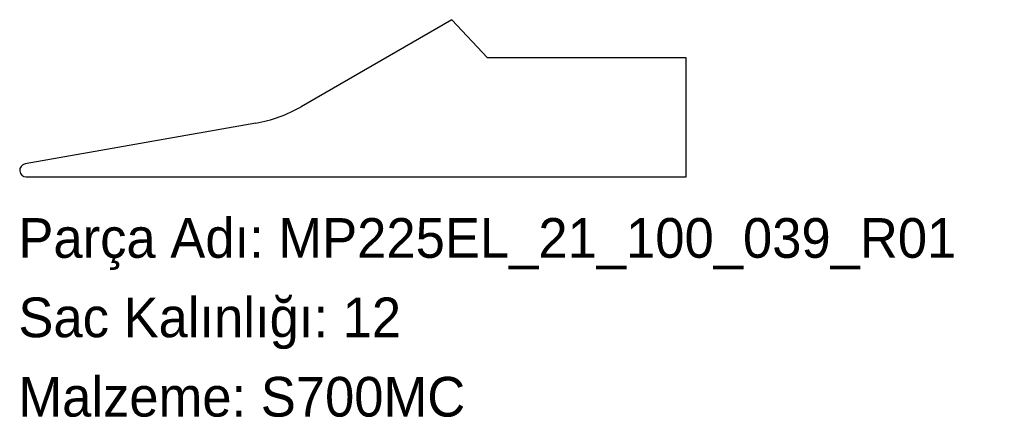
# Model space of a CAD drawing. Header units: millimetres. Extents: x 0 to 298, y -72 to 48.
import ezdxf

# ---------------------------------------------------------------- set-up
doc = ezdxf.new("R2010")
doc.units = ezdxf.units.MM
doc.linetypes.add('SLD-Katı', pattern=[0])
doc.linetypes.add('SLD-Sürekli', pattern=[0])
doc.layers.add('METIN', color=96, linetype='SLD-Katı')
doc.styles.add('SLDTEXTSTYLE0', font='ARIAL.TTF', dxfattribs={"width": 0.948, "bigfont": 'bigfont'})
doc.styles.add('SLDTEXTSTYLE1', font='ARIAL.TTF', dxfattribs={"width": 0.948})

msp = doc.modelspace()

# ---------------------------------------------------------------- linework, layer by layer
at = {"color": 7, "linetype": 'SLD-Sürekli', "lineweight": 25}
for p, q in [((131.05, 47.95), (85.5, 21.66)), ((141.87, 36.4), (131.05, 47.95)), ((201.87, 36.4), (141.87, 36.4)), ((201.87, 0.4), (201.87, 36.4)), ((71.79, 16.67), (2.05, 4.37)), ((2.4, 0.4), (201.87, 0.4))]:
    msp.add_line(p, q, dxfattribs=at)
for centre, radius, start, end in [((64.5, 58.03), 42, 280, 300), ((2.4, 2.4), 2, 100, 270)]:
    msp.add_arc(centre, radius, start, end, dxfattribs=at)

# ---------------------------------------------------------------- texts
at = {"layer": 'METIN', "char_height": 12, "attachment_point": 1}
for s, insert, style in [('Parça Adı: MP225EL_21_100_039_R01', (0, -12.03), 'SLDTEXTSTYLE0'), ('Sac Kalınlığı: 12', (0, -36.03), 'SLDTEXTSTYLE0'), ('Malzeme: S700MC', (0, -60.03), 'SLDTEXTSTYLE1')]:
    msp.add_mtext(s, dxfattribs=dict(at, insert=insert, style=style))

doc.saveas('drawing.dxf')
